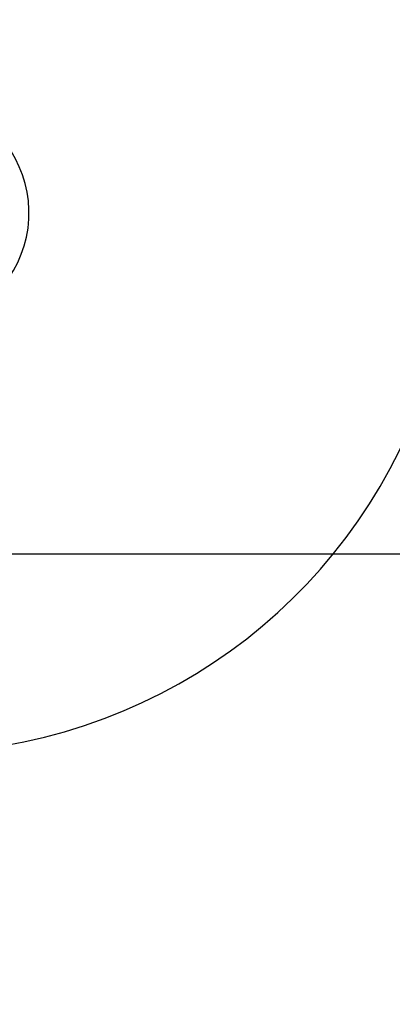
# Model space of a CAD drawing. Header units: millimetres. Extents: x 2719 to 13968, y 3953 to 13921.
# Tile 108 of 160: x 5691 to 6259, y 7334 to 8836. Entities that reach past the tile are written whole.
import ezdxf

# ---------------------------------------------------------------- set-up
doc = ezdxf.new("R2010")
doc.units = ezdxf.units.MM

msp = doc.modelspace()

# ---------------------------------------------------------------- linework, layer by layer
msp.add_line((5454.273, 8020.99), (8223.755, 8020.99))
msp.add_line((5454.273, 8020.99), (8223.755, 8020.99))
at = {"color": 30, "true_color": 0xf26722}
for centre, radius, start, end in [((5530.513, 8540.921), 2359.686, 330, 180), ((5530.513, 8540.921), 823.781, 209.442633, 59.442633), ((6292.514, 8100.979), 1479.803, 178.644316, 330)]:
    msp.add_arc(centre, radius, start, end, dxfattribs=at)
at = {"color": 7, "linetype": 'Continuous', "lineweight": 25}
msp.add_arc((5530.513, 8540.921), 174.977, 281.096928, 206.539105, dxfattribs=at)

doc.saveas('drawing.dxf')
